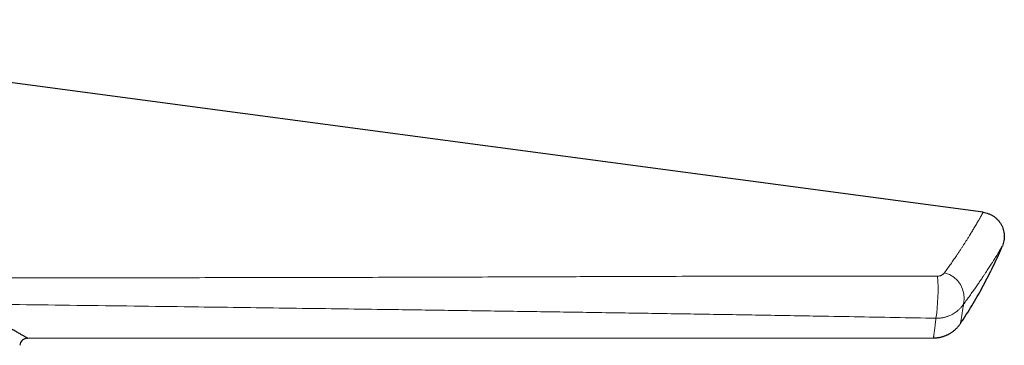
# Model space of a CAD drawing. Header units: millimetres. Extents: x 8 to 761, y 12 to 790.
# Tile 241 of 241: x 688 to 748, y 706 to 726. Entities that reach past the tile are written whole.
import ezdxf

# ---------------------------------------------------------------- set-up
doc = ezdxf.new("R2010")
doc.units = ezdxf.units.MM

msp = doc.modelspace()

# ---------------------------------------------------------------- linework, layer by layer
at = {"color": 7, "linetype": 'Continuous', "lineweight": 30}
for p, q in [((746.881, 714.217), (658.025, 726.055)), ((748.061, 712.14), (748.063, 712.142)), ((688.104, 706.473), (743.827, 706.497)), ((743.827, 706.499), (743.827, 706.499))]:
    msp.add_line(p, q, dxfattribs=at)
at = {"color": 252, "linetype": 'Continuous', "lineweight": 0}
for centre, radius, start, end in [((732.317, 709.435), 11.791, 351.55345, 4.17781), ((744.123, 708.944), 1.598, 346.43789, 76.23888)]:
    msp.add_arc(centre, radius, start, end, dxfattribs=at)
at = {"color": 7, "linetype": 'Continuous', "lineweight": 30}
msp.add_arc((688.105, 705.973), 0.5, 90.10735, 171.97633, dxfattribs=at)
at = {"color": 252, "linetype": 'Continuous', "lineweight": 0}
for points, knots in [([(744.503, 710.496), (744.569, 710.588), (744.7, 710.77), (744.887, 711.035), (745.067, 711.294), (745.219, 711.518), (745.347, 711.709), (745.454, 711.869), (745.557, 712.026), (745.656, 712.179), (745.752, 712.327), (745.849, 712.48), (745.948, 712.636), (746.039, 712.783), (746.119, 712.911), (746.187, 713.024), (746.253, 713.132), (746.323, 713.248), (746.395, 713.37), (746.468, 713.492), (746.534, 713.605), (746.588, 713.7), (746.634, 713.779), (746.672, 713.845), (746.707, 713.906), (746.742, 713.968), (746.776, 714.029), (746.805, 714.081), (746.828, 714.121), (746.845, 714.152), (746.859, 714.177), (746.87, 714.198), (746.879, 714.213), (746.881, 714.217), (746.881, 714.217), (746.881, 714.217)], [0, 0, 0, 0, 0.04171, 0.083456, 0.125312, 0.167205, 0.195483, 0.223763, 0.25204, 0.280427, 0.308817, 0.337204, 0.371155, 0.405128, 0.431222, 0.457316, 0.483451, 0.509586, 0.545025, 0.580491, 0.614797, 0.649127, 0.67497, 0.700812, 0.726699, 0.752586, 0.786946, 0.821331, 0.847874, 0.874417, 0.90101, 0.927603, 0.963783, 0.999995, 1, 1, 1, 1]), ([(748.063, 712.142), (748.062, 712.141), (748.06, 712.139), (748.049, 712.119), (748.032, 712.09), (748.011, 712.055), (747.989, 712.018), (747.962, 711.974), (747.932, 711.923), (747.897, 711.866), (747.858, 711.801), (747.815, 711.73), (747.767, 711.651), (747.711, 711.56), (747.644, 711.451), (747.563, 711.321), (747.472, 711.177), (747.383, 711.036), (747.298, 710.904), (747.219, 710.782), (747.136, 710.654), (747.049, 710.522), (746.958, 710.384), (746.849, 710.221), (746.72, 710.031), (746.57, 709.812), (746.41, 709.582), (746.241, 709.342), (746.061, 709.092), (745.874, 708.835), (745.742, 708.658), (745.677, 708.569)], [0, 0, 0, 0, 0.039505, 0.079021, 0.118526, 0.146816, 0.175111, 0.203401, 0.232179, 0.260962, 0.289741, 0.319213, 0.34869, 0.378162, 0.414041, 0.453805, 0.493578, 0.533343, 0.561805, 0.590272, 0.618735, 0.647593, 0.676454, 0.705312, 0.746642, 0.787982, 0.829313, 0.871908, 0.914502, 0.957251, 1, 1, 1, 1]), ([(683.884, 710.202), (685.116, 710.2), (687.582, 710.197), (691.279, 710.195), (694.977, 710.196), (698.388, 710.199), (701.513, 710.203), (704.352, 710.208), (707.191, 710.214), (710.03, 710.222), (712.868, 710.23), (715.706, 710.239), (718.544, 710.249), (721.067, 710.258), (723.274, 710.265), (725.482, 710.273), (728.006, 710.281), (730.528, 710.288), (732.735, 710.293), (734.626, 710.296), (736.517, 710.299), (738.408, 710.3), (740.298, 710.299), (742.188, 710.298), (743.447, 710.295), (744.077, 710.294)], [0, 0, 0, 0, 0.061369, 0.122737, 0.184106, 0.245475, 0.292605, 0.339735, 0.386865, 0.433995, 0.481127, 0.52826, 0.575393, 0.622527, 0.653977, 0.685428, 0.732605, 0.779783, 0.811234, 0.842685, 0.874146, 0.905606, 0.937066, 0.968533, 1, 1, 1, 1]), ([(744.077, 710.294), (744.083, 710.294), (744.112, 710.294), (744.165, 710.299), (744.217, 710.31), (744.259, 710.323), (744.291, 710.334), (744.337, 710.355), (744.381, 710.38), (744.422, 710.411), (744.452, 710.437), (744.48, 710.466), (744.495, 710.486), (744.503, 710.496)], [0, 0, 0, 0, 0.03112, 0.15298, 0.278643, 0.325321, 0.399467, 0.473626, 0.625907, 0.71828, 0.810668, 0.905329, 1, 1, 1, 1]), ([(743.98, 707.703), (743.141, 707.719), (741.464, 707.751), (738.946, 707.797), (736.638, 707.838), (734.539, 707.874), (732.649, 707.906), (730.76, 707.937), (728.239, 707.977), (725.088, 708.027), (721.306, 708.084), (717.524, 708.139), (713.742, 708.193), (709.329, 708.255), (704.286, 708.324), (698.153, 708.406), (691.561, 708.493), (686.86, 708.555), (684.51, 708.586)], [0, 0, 0, 0, 0.042389, 0.084779, 0.127169, 0.158964, 0.190759, 0.222547, 0.254336, 0.317947, 0.381559, 0.445138, 0.508717, 0.572295, 0.667666, 0.763037, 0.881518, 1, 1, 1, 1]), ([(745.677, 708.569), (745.646, 708.525), (745.584, 708.437), (745.494, 708.335), (745.416, 708.256), (745.354, 708.199), (745.289, 708.145), (745.205, 708.08), (745.1, 708.009), (744.97, 707.936), (744.834, 707.871), (744.712, 707.823), (744.607, 707.79), (744.522, 707.766), (744.435, 707.747), (744.347, 707.73), (744.257, 707.717), (744.165, 707.708), (744.073, 707.703), (744.011, 707.703), (743.98, 707.703)], [0, 0, 0, 0, 0.084223, 0.169057, 0.212456, 0.255856, 0.299596, 0.343336, 0.417598, 0.492973, 0.568348, 0.644876, 0.688326, 0.731776, 0.775584, 0.819392, 0.864344, 0.909296, 0.954648, 1, 1, 1, 1]), ([(745.677, 708.569), (745.669, 708.515), (745.652, 708.407), (745.63, 708.261), (745.61, 708.131), (745.592, 708.016), (745.576, 707.916), (745.561, 707.824), (745.548, 707.741), (745.536, 707.667), (745.525, 707.601), (745.515, 707.545), (745.507, 707.497), (745.501, 707.457), (745.496, 707.426), (745.492, 707.404), (745.489, 707.39), (745.489, 707.385), (745.489, 707.386), (745.489, 707.386)], [0, 0, 0, 0, 0.068347, 0.1367, 0.205048, 0.265497, 0.325949, 0.386398, 0.446973, 0.507552, 0.568128, 0.628574, 0.689024, 0.74947, 0.810031, 0.870594, 0.931155, 0.991601, 1, 1, 1, 1]), ([(743.827, 706.499), (743.827, 706.499), (743.827, 706.498), (743.829, 706.512), (743.833, 706.541), (743.839, 706.585), (743.846, 706.639), (743.854, 706.698), (743.862, 706.759), (743.871, 706.828), (743.881, 706.901), (743.891, 706.976), (743.9, 707.052), (743.911, 707.133), (743.922, 707.221), (743.933, 707.315), (743.946, 707.415), (743.958, 707.522), (743.97, 707.618), (743.977, 707.68), (743.98, 707.703)], [0, 0, 0, 0, 0.039923, 0.11865, 0.197377, 0.276207, 0.355036, 0.41314, 0.471243, 0.52939, 0.587537, 0.635351, 0.683165, 0.731005, 0.778846, 0.827204, 0.875562, 0.923951, 0.97234, 1, 1, 1, 1])]:
    msp.add_open_spline(points, degree=3, knots=knots, dxfattribs=at)
at = {"color": 7, "linetype": 'Continuous', "lineweight": 30}
msp.add_open_spline([(746.881, 714.217), (746.937, 714.208), (747.051, 714.189), (747.216, 714.136), (747.374, 714.065), (747.522, 713.977), (747.66, 713.872), (747.785, 713.753), (747.895, 713.619), (747.989, 713.474), (748.066, 713.319), (748.124, 713.157), (748.164, 712.988), (748.183, 712.817), (748.184, 712.644), (748.163, 712.472), (748.125, 712.303), (748.083, 712.196), (748.063, 712.142)], degree=3, dxfattribs=at)
for points, knots in [([(745.487, 707.387), (745.548, 707.477), (745.729, 707.745), (746.017, 708.201), (746.352, 708.753), (746.675, 709.314), (746.983, 709.878), (747.277, 710.446), (747.557, 711.016), (747.82, 711.581), (747.983, 711.959), (748.062, 712.143)], [0, 0, 0, 0, 0.059919, 0.179205, 0.298573, 0.417992, 0.537432, 0.654733, 0.771998, 0.889199, 1, 1, 1, 1]), ([(684.51, 708.586), (684.573, 708.549), (684.699, 708.475), (684.882, 708.368), (685.061, 708.262), (685.242, 708.156), (685.425, 708.049), (685.608, 707.941), (685.785, 707.837), (685.957, 707.736), (686.122, 707.639), (686.273, 707.551), (686.409, 707.471), (686.533, 707.398), (686.652, 707.328), (686.771, 707.258), (686.889, 707.188), (687.006, 707.12), (687.117, 707.054), (687.223, 706.992), (687.323, 706.934), (687.423, 706.874), (687.524, 706.815), (687.621, 706.758), (687.711, 706.705), (687.792, 706.658), (687.864, 706.615), (687.928, 706.577), (687.982, 706.545), (688.023, 706.522), (688.052, 706.504), (688.073, 706.492), (688.089, 706.483), (688.1, 706.476), (688.105, 706.473), (688.105, 706.474), (688.104, 706.474)], [0, 0, 0, 0, 0.0275327, 0.0550654, 0.0826257, 0.1101859, 0.1409222, 0.171661, 0.2023973, 0.2332227, 0.2640506, 0.294876, 0.3205571, 0.3462382, 0.371943, 0.3976478, 0.4262363, 0.4548267, 0.4834151, 0.512079, 0.540745, 0.5694089, 0.6043153, 0.6392217, 0.6741904, 0.7091591, 0.7453176, 0.7814761, 0.8177047, 0.8539333, 0.8802332, 0.9065331, 0.93286, 0.959187, 0.988471, 1, 1, 1, 1]), ([(743.827, 706.497), (743.829, 706.497), (743.857, 706.497), (743.914, 706.499), (743.996, 706.504), (744.077, 706.512), (744.158, 706.524), (744.237, 706.539), (744.316, 706.558), (744.394, 706.579), (744.47, 706.603), (744.546, 706.631), (744.619, 706.661), (744.692, 706.694), (744.762, 706.729), (744.831, 706.767), (744.898, 706.808), (744.963, 706.851), (745.026, 706.896), (745.087, 706.944), (745.145, 706.993), (745.202, 707.045), (745.256, 707.098), (745.307, 707.152), (745.356, 707.209), (745.403, 707.266), (745.447, 707.325), (745.475, 707.365), (745.489, 707.385), (745.489, 707.386)], [0, 0, 0, 0, 0.002158, 0.044117, 0.085932, 0.127603, 0.169128, 0.210508, 0.251739, 0.292819, 0.333747, 0.374517, 0.415127, 0.455571, 0.495845, 0.53594, 0.575851, 0.615569, 0.655085, 0.694387, 0.733464, 0.772301, 0.810881, 0.849187, 0.887197, 0.924885, 0.962223, 0.999176, 1, 1, 1, 1])]:
    msp.add_open_spline(points, degree=3, knots=knots, dxfattribs=at)

doc.saveas('drawing.dxf')
